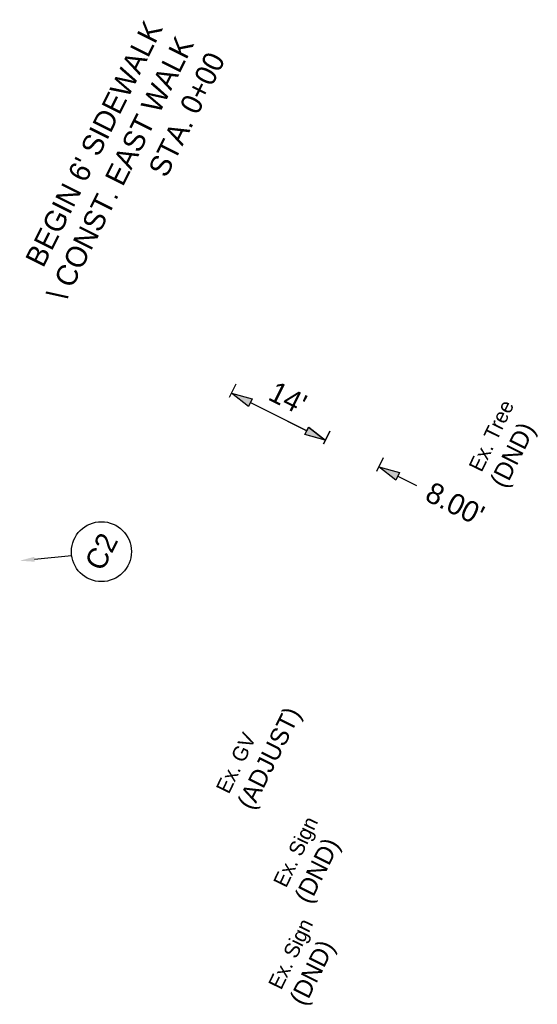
# Model space of a CAD drawing. Header units: feet. Extents: x 2248442 to 2250114, y 437700 to 439537.
# Tile 9 of 10: x 2248860 to 2248929, y 438987 to 439118. Entities that reach past the tile are written whole.
import ezdxf
from ezdxf import colors
from ezdxf.entities.mleader import LeaderData, LeaderLine
from ezdxf.math import Vec2, Vec3

# ---------------------------------------------------------------- set-up
doc = ezdxf.new("R2010")
doc.units = ezdxf.units.FT
doc.header["$MEASUREMENT"] = 0
doc.header["$PDMODE"] = 3
doc.layers.add('0_Mview', color=7, linetype='Continuous', plot=False)
for name, color, linetype in [('GE_P_CL_Text', 7, 'Continuous'), ('PV_X_Text', 7, 'Continuous'), ('TX_P_20', 7, 'Continuous')]:
    doc.layers.add(name, color=color, linetype=linetype)
doc.styles.add('Slanted-Normal', font='font31.shx', dxfattribs={"height": 0.14})
doc.styles.get("Standard").update_dxf_attribs({"font": 'arial.ttf'})
doc.styles.add('Straight-Normal', font='font30.shx', dxfattribs={"height": 0.14})
doc.dimstyles.new('Dec-2  Slanted', dxfattribs={"dimtxt": 0.14, "dimasz": 0.14, "dimexe": 0.07, "dimexo": 0.07, "dimgap": 0.07, "dimtad": 1, "dimzin": 3, "dimdsep": 46, "dimtxsty": 'Slanted-Normal', "dimblk": 'Dim1', "dimcen": 0, "dimclrd": 95, "dimclre": 95, "dimclrt": 7, "dimazin": 3, "dimtfac": 1, "dimtix": 1, "dimtofl": 0, "dimtmove": 1, "dimatfit": 3, "dimldrblk": 'Dim1', "dimfxl": 1, "dimtolj": 1, "dimtzin": 0, "dimlwd": -1, "dimlwe": -1, "dimarcsym": 0})

# ---------------------------------------------------------------- blocks, each defined once
blk = doc.blocks.new('Dim1')
h = blk.add_hatch(color=4)
h.dxf.hatch_style = 1
h.paths.add_polyline_path([(0, 0), (-1, -0.2), (-1, 0.2)])
at = {"color": 4}
blk.add_lwpolyline([(0, 0), (-1, -0.2), (-1, 0.2), (0, 0)], dxfattribs=at)
blk = doc.blocks.new('*D965')
at = {"layer": '0_Mview', "color": 95, "linetype": 'Continuous', "transparency": 16777216}
for p, q in [((2248887.92, 439067.58), (2248888.82, 439069.37)), ((2248898.24, 439063.1), (2248890.69, 439066.87)), ((2248900.51, 439061.37), (2248901.37, 439063.1))]:
    blk.add_line(p, q, dxfattribs=at)
at = {"layer": 'Defpoints', "color": 0, "transparency": 16777216}
for p in [(2248888.19, 439068.12), (2248887.3, 439066.33, -1083.62), (2248899.88, 439060.11, -1083.62)]:
    blk.add_point(p, dxfattribs=at)
at = {"layer": '0_Mview', "color": 95, "transparency": 16777216, "xscale": 2.8, "yscale": 2.8, "zscale": 2.8}
for p, rotation in [((2248888.19, 439068.12), 153.4619806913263), ((2248900.75, 439061.85), 333.4619806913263)]:
    blk.add_blockref('Dim1', p, dxfattribs=dict(at, rotation=rotation))
at = {"layer": '0_Mview', "color": 7, "transparency": 16777216, "insert": (2248895.72, 439067.49), "char_height": 2.8, "attachment_point": 5, "rotation": 333.462, "style": 'Slanted-Normal'}
blk.add_mtext("\\A1;14'", dxfattribs=at)
blk = doc.blocks.new('*D966')
at = {"layer": '0_Mview', "color": 95, "linetype": 'Continuous', "transparency": 16777216}
for p, q in [((2248898.21, 439063.11), (2248895.7, 439064.36)), ((2248900.47, 439061.38), (2248901.34, 439063.12)), ((2248907.59, 439057.73), (2248908.5, 439059.54)), ((2248910.38, 439057.04), (2248912.88, 439055.79))]:
    blk.add_line(p, q, dxfattribs=at)
at = {"layer": 'Defpoints', "color": 0, "transparency": 16777216}
for p in [(2248900.71, 439061.86), (2248899.85, 439060.13, -1083.62), (2248906.97, 439056.47, -1083.62)]:
    blk.add_point(p, dxfattribs=at)
at = {"layer": '0_Mview', "color": 95, "transparency": 16777216, "xscale": 2.8, "yscale": 2.8, "zscale": 2.8}
for p, rotation in [((2248900.71, 439061.86), 333.4619806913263), ((2248907.87, 439058.29), 153.4619806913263)]:
    blk.add_blockref('Dim1', p, dxfattribs=dict(at, rotation=rotation))
at = {"layer": '0_Mview', "color": 7, "transparency": 16777216, "insert": (2248918.03, 439053.36), "char_height": 2.8, "attachment_point": 5, "rotation": 333.462, "style": 'Slanted-Normal'}
blk.add_mtext("\\A1;8.00'", dxfattribs=at)

msp = doc.modelspace()

# ---------------------------------------------------------------- linework, layer by layer
at = {"layer": 'GE_P_CL_Text'}
msp.add_circle((2248870.813, 439046.984, 2172.87), 4, dxfattribs=at)

# ---------------------------------------------------------------- texts
at = {"layer": 'GE_P_CL_Text', "char_height": 2.8, "rotation": 63.46198, "style": 'Slanted-Normal'}
for s, insert, width, attachment_point in [("BEGIN 6' SIDEWALK\\P\\\\ CONST. EAST WALK\\PSTA. 0+00", (2248876.568, 439118.08, 5423.026), 87.36758, 3), ('C2', (2248870.813, 439046.984, 2172.87), 57.4825, 5)]:
    msp.add_mtext(s, dxfattribs=dict(at, insert=insert, width=width, attachment_point=attachment_point))
at = {"layer": 'PV_X_Text', "char_height": 2, "width": 725.59682, "attachment_point": 1, "rotation": 64.23394, "style": 'Straight-Normal'}
for s, insert in [('Ex. Tree', (2248919.776, 439058.343, 2172.87)), ('Ex. GV', (2248886.026, 439015.417, 2172.87)), ('Ex. Sign', (2248893.672, 439002.905, 2172.87)), ('Ex. Sign', (2248893.008, 438989.285, 2172.87))]:
    msp.add_mtext(s, dxfattribs=dict(at, insert=insert))
at = {"layer": 'TX_P_20', "char_height": 2.4, "width": 87.36758, "attachment_point": 1, "rotation": 63.46198, "style": 'Slanted-Normal'}
for s, insert in [('\\pxt1;(DND)', (2248922.589, 439056.37, 2172.87)), ('(ADJUST)', (2248888.838, 439013.444, 2172.87)), ('(DND)', (2248896.485, 439000.932, 2172.87)), ('(DND)', (2248895.82, 438987.312, 2172.87))]:
    msp.add_mtext(s, dxfattribs=dict(at, insert=insert))

# ---------------------------------------------------------------- dimensions: what is measured, and where the dimension line sits
at = {"layer": '0_Mview'}
dim = msp.add_linear_dim(base=(2248888.19, 439068.118, 3256.491), p1=(2248899.882, 439060.114, 2172.87), p2=(2248887.298, 439066.332, 2172.87), angle=153.46198, text="14'", dimstyle='Dec-2  Slanted', override={"dimpost": "'"}, dxfattribs=at)
dim.commit()
dim.dimension.update_dxf_attribs({"geometry": '*D965', "text_midpoint": (2248895.72, 439067.487, 3256.491)})
dim = msp.add_linear_dim(base=(2248900.715, 439061.863, 3256.491), p1=(2248906.965, 439056.473, 2172.87), p2=(2248899.849, 439060.13, 2172.87), angle=153.46198, dimstyle='Dec-2  Slanted', override={"dimpost": "'"}, dxfattribs=at)
dim.commit()
dim.dimension.update_dxf_attribs({"geometry": '*D966', "text_midpoint": (2248916.775, 439050.855, 3256.491), "dimtype": 160})

# ---------------------------------------------------------------- leaders
at = {"layer": 'GE_P_CL_Text'}
ml = msp.add_multileader_mtext('Standard', dxfattribs=at)
ml.set_content('', color=256)
ml.set_leader_properties(color=256)
ml.build(insert=Vec2(0, 0))
ml.multileader.update_dxf_attribs({"dogleg_length": 0, "arrow_head_size": 2, "scale": 20})
ctx = ml.context
ctx.base_point, ctx.scale, ctx.char_height, ctx.arrow_head_size, ctx.landing_gap_size, ctx.plane_origin, ctx.plane_x_axis, ctx.plane_y_axis = Vec3(2248866.82, 439046.456, 2172.87), 20, 3.6, 2, 1.8, Vec3(2248859.896, 439045.773, 2172.87), Vec3(0.4467916, 0.8946381), Vec3(-0.8946381, 0.4467916)
notes = []
notes.append((ctx, [(0, (1, 1, 0), (2248866.82, 439046.456, 2172.87), (0.0476674, 0.9988633), 0, [(0, [(2248859.896, 439045.773, 2172.87)], 0, [])])]))
ctx.mtext.insert, ctx.mtext.text_direction, ctx.mtext.rotation, ctx.mtext.flow_direction = Vec3(2248866.014, 439048.87, 2172.87), Vec3(0.4467916, 0.8946381), -4.712389, 5
for ctx, leaders in notes:
    for number, flags, end, landing, length, lines in leaders:
        leader = LeaderData()
        leader.index, (leader.has_last_leader_line, leader.has_dogleg_vector, leader.attachment_direction) = number, flags
        leader.last_leader_point, leader.dogleg_vector, leader.dogleg_length = Vec3(end), Vec3(landing), length
        for number, points, colour, breaks in lines:
            line = LeaderLine()
            line.index, line.vertices, line.color, line.breaks = number, Vec3.list(points), colors.encode_raw_color(colour), breaks
            leader.lines.append(line)
        ctx.leaders.append(leader)

doc.saveas('drawing.dxf')
